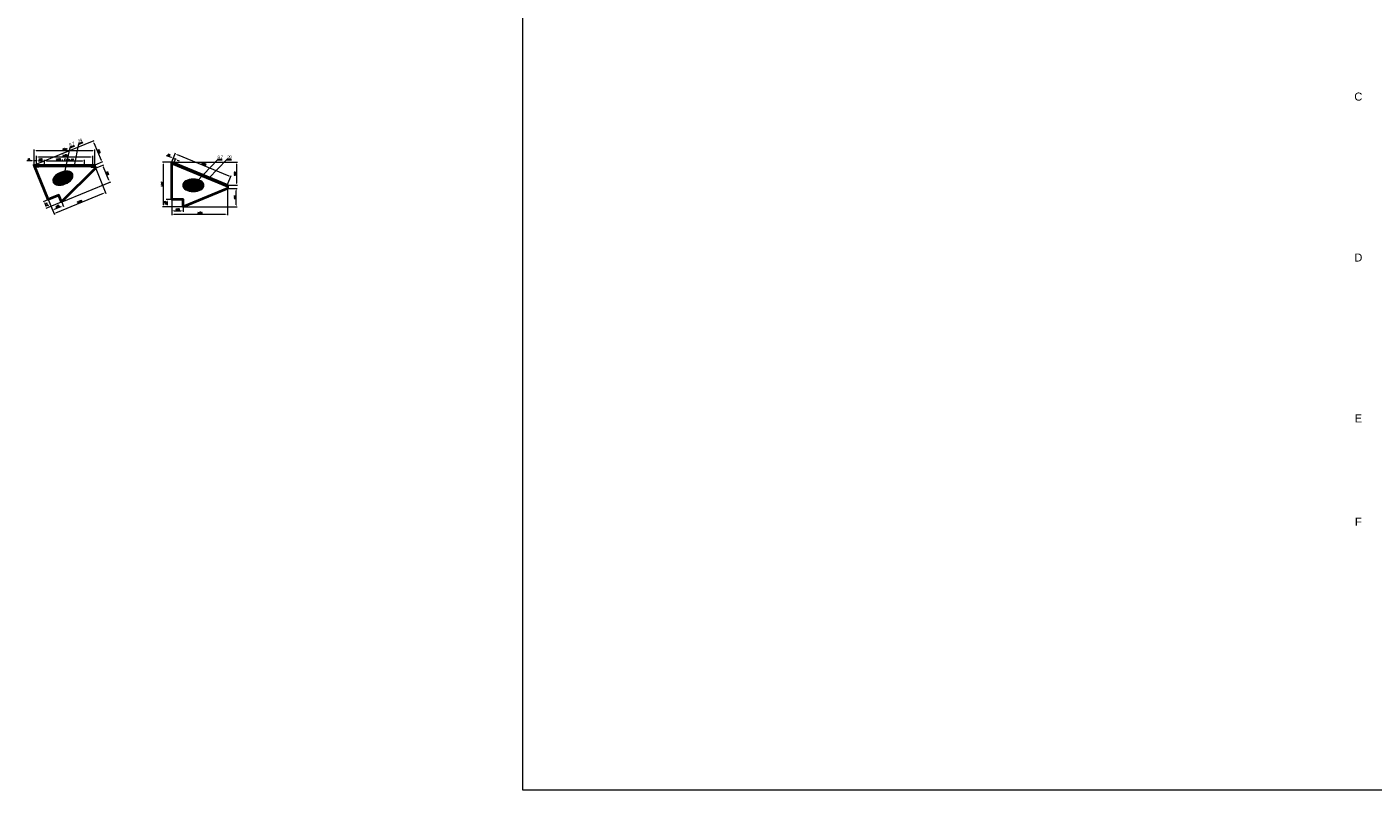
# Model space of a CAD drawing. Header units: millimetres. Extents: x -176817 to 571382, y -58489 to 156123.
# Tile 105 of 256: x -89275 to -55790, y 73879 to 92854. Entities that reach past the tile are written whole.
import ezdxf

# ---------------------------------------------------------------- set-up
doc = ezdxf.new("R2010")
doc.units = ezdxf.units.MM
doc.header["$LTSCALE"] = 0.2
for name, pattern in [('AM_ISO08W050', [18, 12, -1.5, 3, -1.5]), ('AM_ISO08W050x2', [9, 6, -0.75, 1.5, -0.75]), ('DASHDOT', [25.4, 12.7, -6.35, 0, -6.35])]:
    doc.linetypes.add(name, pattern=pattern)
doc.layers.get('Defpoints').update_dxf_attribs({"lineweight": 13})
for name, color, linetype, lineweight in [('-AAA Cienka', 2, 'Continuous', 18), ('-AAA Otw nowe 1', 64, 'DASHDOT', 18), ('-AAA Siatka', 20, 'Continuous', 40), ('-AAA Widok', 2, 'Continuous', 30), ('-AAA Wymiar', 1, 'Continuous', 18), ('AM_7', 4, 'AM_ISO08W050', 13), ('AM_8', 1, 'Continuous', 13), ('SIATKA', 5, 'Continuous', 13)]:
    doc.layers.add(name, color=color, linetype=linetype, lineweight=lineweight)
doc.layers.add('-AAA L-Opis', color=3, linetype='Continuous')
doc.layers.get('-AAA Otw nowe 1').off()
doc.styles.add('Pozycja 2', font='ariali.ttf', dxfattribs={"width": 0.8})
doc.styles.get("Standard").update_dxf_attribs({"font": 'arial.ttf'})
doc.styles.add('WYMIARY', font='ROMANS.shx', dxfattribs={"width": 0.75, "oblique": 15})
doc.dimstyles.new('1 do 20', dxfattribs={"dimscale": 20, "dimtxt": 2, "dimasz": 2.5, "dimexe": 1.25, "dimexo": 0.625, "dimtad": 1, "dimdec": 1, "dimtxsty": 'WYMIARY', "dimcen": 2.5, "dimclrd": 256, "dimclre": 256, "dimclrt": 5, "dimadec": 0, "dimazin": 0, "dimtfac": 1, "dimtdec": 1, "dimtmove": 0, "dimatfit": 3, "dimfxl": 1.25, "dimlwd": -1, "dimlwe": -1, "dimarcsym": 0})
doc.dimstyles.new('1 do 5', dxfattribs={"dimscale": 5, "dimtxt": 2, "dimasz": 2.5, "dimexe": 1.25, "dimexo": 0.625, "dimtad": 1, "dimdec": 0, "dimtxsty": 'WYMIARY', "dimcen": 2.5, "dimclrd": 256, "dimclre": 256, "dimclrt": 2, "dimadec": 0, "dimazin": 0, "dimtfac": 1, "dimtdec": 0, "dimtmove": 0, "dimatfit": 3, "dimfxl": 1.25, "dimlwd": -1, "dimlwe": -1, "dimarcsym": 0})

# ---------------------------------------------------------------- blocks, each defined once
blk = doc.blocks.new('ZNAK SIATKI')
at = {"layer": 'AM_8'}
h = blk.add_hatch(dxfattribs=at)
h.set_pattern_fill('GRATE', color=256, scale=30, angle=90, style=0)
h.set_pattern_definition([(90, (54083.504, -85989.998), (-23.8125, 1e-15), []), (180, (54083.5, -85990), (-1e-14, -95.25), [])])
edge = h.paths.add_edge_path()
edge.add_ellipse((0, 0), major_axis=(-263, 0), ratio=0.591302, start_angle=0, end_angle=360)
at = {"layer": '-AAA Wymiar'}
blk.add_ellipse((0, 0, 0), major_axis=(-263, 0), ratio=0.591302, dxfattribs=at)
blk = doc.blocks.new('*D818')
at = {"layer": '-AAA Wymiar', "transparency": 16777216}
for p, q in [((-88755, 88556), (-88874, 88507)), ((-88832, 88470), (-88803, 88399)), ((-88424, 88500), (-88807, 88343))]:
    blk.add_line(p, q, dxfattribs=at)
for points in [[(-88824, 88473), (-88840, 88467), (-88851, 88516)], [(-88795, 88402), (-88810, 88395), (-88784, 88352)]]:
    blk.add_solid(points, dxfattribs=at)
at = {"layer": 'Defpoints', "color": 0, "transparency": 16777216}
for p in [(-88743, 88561, 0), (-88413, 88505, 0), (-88784, 88352)]:
    blk.add_point(p, dxfattribs=at)
at = {"layer": '-AAA Wymiar', "color": 5, "transparency": 16777216, "insert": (-88787, 88447), "char_height": 40, "attachment_point": 5, "rotation": 292.3053, "style": 'WYMIARY'}
blk.add_mtext('177', dxfattribs=at)
blk = doc.blocks.new('*D819')
at = {"layer": '-AAA Wymiar', "transparency": 16777216}
for p, q in [((-88739, 88549), (-88628, 88280)), ((-88408, 88493), (-88365, 88388)), ((-88592, 88322), (-88421, 88392))]:
    blk.add_line(p, q, dxfattribs=at)
for points in [[(-88424, 88400), (-88418, 88385), (-88375, 88411)], [(-88595, 88330), (-88588, 88315), (-88638, 88303)]]:
    blk.add_solid(points, dxfattribs=at)
at = {"layer": 'Defpoints', "color": 0, "transparency": 16777216}
for p in [(-88743, 88561, 0), (-88413, 88505, 0), (-88375, 88411)]:
    blk.add_point(p, dxfattribs=at)
at = {"layer": '-AAA Wymiar', "color": 5, "transparency": 16777216, "insert": (-88519, 88387), "char_height": 40, "attachment_point": 5, "rotation": 22.3053, "style": 'WYMIARY'}
blk.add_mtext('285', dxfattribs=at)
blk = doc.blocks.new('*D820')
at = {"layer": '-AAA Wymiar', "transparency": 16777216}
for p, q in [((-87564, 89331), (-87311, 88714)), ((-88739, 88549), (-88591, 88188)), ((-88554, 88231), (-87367, 88718))]:
    blk.add_line(p, q, dxfattribs=at)
for points in [[(-87370, 88725), (-87364, 88710), (-87320, 88737)], [(-88557, 88238), (-88551, 88223), (-88600, 88212)]]:
    blk.add_solid(points, dxfattribs=at)
at = {"layer": 'Defpoints', "color": 0, "transparency": 16777216}
for p in [(-87569, 89342, 0), (-88743, 88561, 0), (-87320, 88737)]:
    blk.add_point(p, dxfattribs=at)
at = {"layer": '-AAA Wymiar', "color": 5, "transparency": 16777216, "insert": (-87973, 88504), "char_height": 40, "attachment_point": 5, "rotation": 22.3053, "style": 'WYMIARY'}
blk.add_mtext('1383', dxfattribs=at)
blk = doc.blocks.new('*D821')
at = {"layer": '-AAA Wymiar', "transparency": 16777216}
for p, q in [((-87557, 89347), (-87365, 89426)), ((-87234, 89042), (-87369, 89370)), ((-88401, 88509), (-87192, 89005))]:
    blk.add_line(p, q, dxfattribs=at)
for points in [[(-87361, 89373), (-87376, 89367), (-87388, 89416)], [(-87226, 89045), (-87242, 89039), (-87215, 88996)]]:
    blk.add_solid(points, dxfattribs=at)
at = {"layer": 'Defpoints', "color": 0, "transparency": 16777216}
for p in [(-87388, 89416), (-87569, 89342, 0), (-88413, 88505, 0)]:
    blk.add_point(p, dxfattribs=at)
at = {"layer": '-AAA Wymiar', "color": 5, "transparency": 16777216, "insert": (-87271, 89219), "char_height": 40, "attachment_point": 5, "rotation": 292.3053, "style": 'WYMIARY'}
blk.add_mtext('455', dxfattribs=at)
blk = doc.blocks.new('*D822')
at = {"layer": '-AAA Wymiar', "transparency": 16777216}
for p, q in [((-89085, 89425), (-87606, 90032)), ((-87610, 89976), (-87431, 89541)), ((-87582, 89425), (-87389, 89505))]:
    blk.add_line(p, q, dxfattribs=at)
for points in [[(-87602, 89979), (-87617, 89973), (-87629, 90022)], [(-87424, 89544), (-87439, 89538), (-87412, 89495)]]:
    blk.add_solid(points, dxfattribs=at)
at = {"layer": 'Defpoints', "color": 0, "transparency": 16777216}
for p in [(-89096, 89420, 0), (-87594, 89421, 0), (-87412, 89495)]:
    blk.add_point(p, dxfattribs=at)
at = {"layer": '-AAA Wymiar', "color": 5, "transparency": 16777216, "insert": (-87488, 89765), "char_height": 40, "attachment_point": 5, "rotation": 292.3053, "style": 'WYMIARY'}
blk.add_mtext('570', dxfattribs=at)
blk = doc.blocks.new('*D823')
at = {"layer": '-AAA Wymiar', "transparency": 16777216}
for p, q in [((-89040, 89421), (-89040, 89548)), ((-88990, 89523), (-88890, 89523)), ((-88840, 89421), (-88840, 89548))]:
    blk.add_line(p, q, dxfattribs=at)
for points in [[(-88990, 89532), (-88990, 89515), (-89040, 89523)], [(-88890, 89532), (-88890, 89515), (-88840, 89523)]]:
    blk.add_solid(points, dxfattribs=at)
at = {"layer": 'Defpoints', "color": 0, "transparency": 16777216}
for p in [(-89040, 89409, 0), (-88840, 89523), (-88840, 89409, 0)]:
    blk.add_point(p, dxfattribs=at)
at = {"layer": '-AAA Wymiar', "color": 5, "transparency": 16777216, "insert": (-88940, 89556), "char_height": 40, "attachment_point": 5, "style": 'WYMIARY'}
blk.add_mtext('200', dxfattribs=at)
blk = doc.blocks.new('*D824')
at = {"layer": '-AAA Wymiar', "transparency": 16777216}
for p, q in [((-89146, 89523), (-89275, 89523)), ((-89096, 89433), (-89096, 89548)), ((-89040, 89523), (-89096, 89523)), ((-89040, 89421), (-89040, 89548)), ((-88990, 89523), (-88940, 89523))]:
    blk.add_line(p, q, dxfattribs=at)
for points in [[(-89146, 89532), (-89146, 89515), (-89096, 89523)], [(-88990, 89532), (-88990, 89515), (-89040, 89523)]]:
    blk.add_solid(points, dxfattribs=at)
at = {"layer": 'Defpoints', "color": 0, "transparency": 16777216}
for p in [(-89096, 89523), (-89096, 89420, 0), (-89040, 89409, 0)]:
    blk.add_point(p, dxfattribs=at)
at = {"layer": '-AAA Wymiar', "color": 5, "transparency": 16777216, "insert": (-89236, 89556), "char_height": 40, "attachment_point": 5, "style": 'WYMIARY'}
blk.add_mtext('56', dxfattribs=at)
blk = doc.blocks.new('*D825')
at = {"layer": '-AAA Wymiar', "transparency": 16777216}
for p, q in [((-89096, 89433), (-89096, 89808)), ((-89046, 89783), (-87635, 89783)), ((-87585, 89394), (-87585, 89808))]:
    blk.add_line(p, q, dxfattribs=at)
for points in [[(-89046, 89791), (-89046, 89774), (-89096, 89783)], [(-87635, 89791), (-87635, 89774), (-87585, 89783)]]:
    blk.add_solid(points, dxfattribs=at)
at = {"layer": 'Defpoints', "color": 0, "transparency": 16777216}
for p in [(-87585, 89783), (-89096, 89420, 0), (-87585, 89381, 0)]:
    blk.add_point(p, dxfattribs=at)
at = {"layer": '-AAA Wymiar', "color": 5, "transparency": 16777216, "insert": (-88341, 89815), "char_height": 40, "attachment_point": 5, "style": 'WYMIARY'}
blk.add_mtext('1511', dxfattribs=at)
blk = doc.blocks.new('*D826')
at = {"layer": '-AAA Wymiar', "transparency": 16777216}
for p, q in [((-89040, 89421), (-89040, 89645)), ((-88990, 89620), (-87690, 89620)), ((-87640, 89421), (-87640, 89645))]:
    blk.add_line(p, q, dxfattribs=at)
for points in [[(-88990, 89628), (-88990, 89611), (-89040, 89620)], [(-87690, 89628), (-87690, 89611), (-87640, 89620)]]:
    blk.add_solid(points, dxfattribs=at)
at = {"layer": 'Defpoints', "color": 0, "transparency": 16777216}
for p in [(-89040, 89409, 0), (-87640, 89620), (-87640, 89409, 0)]:
    blk.add_point(p, dxfattribs=at)
at = {"layer": '-AAA Wymiar', "color": 5, "transparency": 16777216, "insert": (-88340, 89652), "char_height": 40, "attachment_point": 5, "style": 'WYMIARY'}
blk.add_mtext('1400', dxfattribs=at)
blk = doc.blocks.new('*D827')
at = {"layer": '-AAA Wymiar', "transparency": 16777216}
for p, q in [((-88840, 89421), (-88840, 89548)), ((-88790, 89523), (-87890, 89523)), ((-87840, 89421), (-87840, 89548))]:
    blk.add_line(p, q, dxfattribs=at)
for points in [[(-88790, 89532), (-88790, 89515), (-88840, 89523)], [(-87890, 89532), (-87890, 89515), (-87840, 89523)]]:
    blk.add_solid(points, dxfattribs=at)
at = {"layer": 'Defpoints', "color": 0, "transparency": 16777216}
for p in [(-88840, 89409, 0), (-87840, 89523), (-87840, 89409, 0)]:
    blk.add_point(p, dxfattribs=at)
at = {"layer": '-AAA Wymiar', "color": 5, "transparency": 16777216, "insert": (-88340, 89556), "char_height": 40, "attachment_point": 5, "style": 'WYMIARY'}
blk.add_mtext('1000 - 6 otw. %%c7', dxfattribs=at)
blk = doc.blocks.new('*D829')
at = {"layer": '-AAA Wymiar', "transparency": 16777216}
for p, q in [((-85686, 88561), (-85814, 88561)), ((-85789, 88511), (-85789, 88433)), ((-85401, 88383), (-85814, 88383))]:
    blk.add_line(p, q, dxfattribs=at)
for points in [[(-85798, 88511), (-85781, 88511), (-85789, 88561)], [(-85798, 88433), (-85781, 88433), (-85789, 88383)]]:
    blk.add_solid(points, dxfattribs=at)
at = {"layer": 'Defpoints', "color": 0, "transparency": 16777216}
for p in [(-85673, 88561, 0), (-85789, 88383), (-85389, 88383, 0)]:
    blk.add_point(p, dxfattribs=at)
at = {"layer": '-AAA Wymiar', "color": 5, "transparency": 16777216, "insert": (-85822, 88472), "char_height": 40, "attachment_point": 5, "rotation": 90, "style": 'WYMIARY'}
blk.add_mtext('177', dxfattribs=at)
blk = doc.blocks.new('*D830')
at = {"layer": '-AAA Wymiar', "transparency": 16777216}
for p, q in [((-85673, 88548), (-85673, 88257)), ((-85623, 88282), (-85439, 88282)), ((-85389, 88371), (-85389, 88257))]:
    blk.add_line(p, q, dxfattribs=at)
for points in [[(-85623, 88291), (-85623, 88274), (-85673, 88282)], [(-85439, 88291), (-85439, 88274), (-85389, 88282)]]:
    blk.add_solid(points, dxfattribs=at)
at = {"layer": 'Defpoints', "color": 0, "transparency": 16777216}
for p in [(-85673, 88561, 0), (-85389, 88383, 0), (-85389, 88282)]:
    blk.add_point(p, dxfattribs=at)
at = {"layer": '-AAA Wymiar', "color": 5, "transparency": 16777216, "insert": (-85531, 88315), "char_height": 40, "attachment_point": 5, "style": 'WYMIARY'}
blk.add_mtext('285', dxfattribs=at)
blk = doc.blocks.new('*D831')
at = {"layer": '-AAA Wymiar', "transparency": 16777216}
for p, q in [((-84290, 88825), (-84290, 88172)), ((-85673, 88548), (-85673, 88172)), ((-85623, 88197), (-84340, 88197))]:
    blk.add_line(p, q, dxfattribs=at)
for points in [[(-85623, 88206), (-85623, 88189), (-85673, 88197)], [(-84340, 88206), (-84340, 88189), (-84290, 88197)]]:
    blk.add_solid(points, dxfattribs=at)
at = {"layer": 'Defpoints', "color": 0, "transparency": 16777216}
for p in [(-84290, 88838, 0), (-85673, 88561, 0), (-84290, 88197)]:
    blk.add_point(p, dxfattribs=at)
at = {"layer": '-AAA Wymiar', "color": 5, "transparency": 16777216, "insert": (-84981, 88230), "char_height": 40, "attachment_point": 5, "style": 'WYMIARY'}
blk.add_mtext('1383', dxfattribs=at)
blk = doc.blocks.new('*D832')
at = {"layer": '-AAA Wymiar', "transparency": 16777216}
for p, q in [((-84277, 88838), (-84042, 88838)), ((-84067, 88433), (-84067, 88788)), ((-85376, 88383), (-84042, 88383))]:
    blk.add_line(p, q, dxfattribs=at)
for points in [[(-84076, 88788), (-84059, 88788), (-84067, 88838)], [(-84076, 88433), (-84059, 88433), (-84067, 88383)]]:
    blk.add_solid(points, dxfattribs=at)
at = {"layer": 'Defpoints', "color": 0, "transparency": 16777216}
for p in [(-84290, 88838, 0), (-84067, 88838), (-85389, 88383, 0)]:
    blk.add_point(p, dxfattribs=at)
at = {"layer": '-AAA Wymiar', "color": 5, "transparency": 16777216, "insert": (-84100, 88611), "char_height": 40, "attachment_point": 5, "rotation": 90, "style": 'WYMIARY'}
blk.add_mtext('455', dxfattribs=at)
blk = doc.blocks.new('*D833')
at = {"layer": '-AAA Wymiar', "transparency": 16777216}
for p, q in [((-85661, 89490), (-84041, 89490)), ((-84066, 89440), (-84066, 88973)), ((-84277, 88923), (-84041, 88923))]:
    blk.add_line(p, q, dxfattribs=at)
for points in [[(-84074, 89440), (-84058, 89440), (-84066, 89490)], [(-84074, 88973), (-84058, 88973), (-84066, 88923)]]:
    blk.add_solid(points, dxfattribs=at)
at = {"layer": 'Defpoints', "color": 0, "transparency": 16777216}
for p in [(-85673, 89490, 0), (-84290, 88923, 0), (-84066, 88923)]:
    blk.add_point(p, dxfattribs=at)
at = {"layer": '-AAA Wymiar', "color": 5, "transparency": 16777216, "insert": (-84098, 89198), "char_height": 40, "attachment_point": 5, "rotation": 90, "style": 'WYMIARY'}
blk.add_mtext('568', dxfattribs=at)
blk = doc.blocks.new('*D828')
at = {"layer": '-AAA Wymiar', "transparency": 16777216}
for p, q in [((-85680, 89604), (-85800, 89653)), ((-85668, 89502), (-85625, 89608)), ((-85582, 89564), (-85634, 89585)), ((-85621, 89470), (-85573, 89587)), ((-85536, 89545), (-85490, 89526))]:
    blk.add_line(p, q, dxfattribs=at)
for points in [[(-85677, 89612), (-85683, 89597), (-85634, 89585)], [(-85533, 89553), (-85539, 89537), (-85582, 89564)]]:
    blk.add_solid(points, dxfattribs=at)
at = {"layer": 'Defpoints', "color": 0, "transparency": 16777216}
for p in [(-85673, 89490, 0), (-85634, 89585), (-85626, 89458, 0)]:
    blk.add_point(p, dxfattribs=at)
at = {"layer": '-AAA Wymiar', "color": 5, "transparency": 16777216, "insert": (-85751, 89668), "char_height": 40, "attachment_point": 5, "rotation": 337.6947, "style": 'WYMIARY'}
blk.add_mtext('56', dxfattribs=at)
blk = doc.blocks.new('*D834')
at = {"layer": '-AAA Wymiar', "transparency": 16777216}
for p, q in [((-85686, 89490), (-85905, 89490)), ((-85880, 88433), (-85880, 89440)), ((-85401, 88383), (-85905, 88383))]:
    blk.add_line(p, q, dxfattribs=at)
for points in [[(-85888, 89440), (-85871, 89440), (-85880, 89490)], [(-85888, 88433), (-85871, 88433), (-85880, 88383)]]:
    blk.add_solid(points, dxfattribs=at)
at = {"layer": 'Defpoints', "color": 0, "transparency": 16777216}
for p in [(-85880, 89490), (-85673, 89490, 0), (-85389, 88383, 0)]:
    blk.add_point(p, dxfattribs=at)
at = {"layer": '-AAA Wymiar', "color": 5, "transparency": 16777216, "insert": (-85912, 88937), "char_height": 40, "attachment_point": 5, "rotation": 90, "style": 'WYMIARY'}
blk.add_mtext('1107', dxfattribs=at)
blk = doc.blocks.new('Pł boczki')
at = {"layer": '-AAA Siatka'}
blk.add_point((1456, -20), dxfattribs=at)
at = {"layer": '-AAA Widok'}
blk.add_lwpolyline([(16, -40), (0, 0), (1495, 0), (1512, -40)], close=True, dxfattribs=at)
for centre, radius in [((56, -20), 6), ((256, -20), 4), ((456, -20), 4), ((656, -20), 4), ((856, -20), 4), ((1056, -20), 4), ((1256, -20), 4), ((1456, -20), 6)]:
    blk.add_circle(centre, radius, dxfattribs=at)
at = {"layer": 'AM_7', "linetype": 'AM_ISO08W050x2'}
for p, q in [((56, -20), (47, -20)), ((56, -20), (56, -12)), ((56, -20), (64, -20)), ((56, -20), (56, -29)), ((256, -20), (247, -20)), ((256, -20), (256, -12)), ((256, -20), (264, -20)), ((256, -20), (256, -29)), ((456, -20), (447, -20)), ((456, -20), (456, -12)), ((456, -20), (464, -20)), ((456, -20), (456, -29)), ((656, -20), (647, -20)), ((656, -20), (656, -12)), ((656, -20), (664, -20)), ((656, -20), (656, -29)), ((856, -20), (847, -20)), ((856, -20), (856, -12)), ((856, -20), (864, -20)), ((856, -20), (856, -29)), ((1056, -20), (1047, -20)), ((1056, -20), (1056, -12)), ((1056, -20), (1064, -20)), ((1056, -20), (1056, -29)), ((1256, -20), (1247, -20)), ((1256, -20), (1256, -12)), ((1256, -20), (1264, -20)), ((1256, -20), (1256, -29)), ((1456, -20), (1447, -20)), ((1456, -20), (1456, -12)), ((1456, -20), (1464, -20)), ((1456, -20), (1456, -29))]:
    blk.add_line(p, q, dxfattribs=at)
blk = doc.blocks.new('*D849')
at = {"layer": '-AAA Wymiar', "transparency": 16777216}
for p, q in [((-85668, 89502), (-85577, 89724)), ((-85540, 89682), (-84250, 89152)), ((-84285, 88934), (-84194, 89156))]:
    blk.add_line(p, q, dxfattribs=at)
for points in [[(-85537, 89689), (-85544, 89674), (-85587, 89701)], [(-84246, 89160), (-84253, 89145), (-84203, 89133)]]:
    blk.add_solid(points, dxfattribs=at)
at = {"layer": 'Defpoints', "color": 0, "transparency": 16777216}
for p in [(-85673, 89490, 0), (-84203, 89133), (-84290, 88923, 0)]:
    blk.add_point(p, dxfattribs=at)
at = {"layer": '-AAA Wymiar', "color": 5, "transparency": 16777216, "insert": (-84883, 89447), "char_height": 40, "attachment_point": 5, "rotation": 337.6947, "style": 'WYMIARY'}
blk.add_mtext('1495', dxfattribs=at)

msp = doc.modelspace()

# ---------------------------------------------------------------- linework, layer by layer
at = {"layer": '-AAA Siatka', "elevation": 0}
msp.add_lwpolyline([(-89096.2048, 89420.4613), (-87600.9719, 89420.4613), (-87568.8581, 89342.1805), (-88412.8632, 88504.5035), (-88480.2247, 88668.7044), (-88743.4184, 88560.5068), (-89096.2048, 89420.4613)], dxfattribs=at)
at = {"layer": '-AAA Widok'}
for p, q in [((-88196.8044, 89858.9228, 0), (-88091.8115, 89901.9949, 0)), ((-84529.4036, 89554.3051, 0), (-84415.9192, 89554.3051, 0))]:
    msp.add_line(p, q, dxfattribs=at)
at = {"layer": '-AAA Wymiar'}
msp.add_lwpolyline([(-76935.9172, 111829.6356), (-13722.9978, 111829.6356), (-13722.9978, 73878.5495), (-76935.9172, 73878.5495)], close=True, dxfattribs=at)
at = {"layer": 'SIATKA', "color": 6, "elevation": 0}
for points in [[(-89084.5588, 89366.4252), (-89111.1268, 89431.1874), (-89003.0481, 89431.2094), (-88976.4801, 89366.4472), (-89084.5588, 89366.4252)], [(-87675.1, 89355.8985), (-87701.6679, 89420.6607), (-87593.5892, 89420.6827), (-87567.0213, 89355.9205), (-87675.1, 89355.8985)]]:
    msp.add_lwpolyline(points, dxfattribs=at)

# ---------------------------------------------------------------- block references
at = {"layer": '-AAA Otw nowe 1', "xscale": -1}
for p, rotation in [((-88380.2819, 89092.616, 0), 202.3053238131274), ((-85135.1853, 88914.975, 0), 180)]:
    msp.add_blockref('ZNAK SIATKI', p, dxfattribs=dict(at, rotation=rotation))
at = {"layer": '-AAA Wymiar'}
msp.add_blockref('Pł boczki', (-89096.2048, 89420.4613, 0), dxfattribs=at)

# ---------------------------------------------------------------- texts
at = {"layer": '-AAA L-Opis', "char_height": 200, "attachment_point": 5}
for s, insert in [('\\A1;C', (-56156.5621, 91120.4453, 0)), ('\\A1;D', (-56156.5621, 87120.4453, 0)), ('\\A1;E', (-56156.5621, 83120.7431, 0)), ('\\A1;F', (-56156.5621, 80552.9453, 0))]:
    msp.add_mtext(s, dxfattribs=dict(at, insert=insert))

# ---------------------------------------------------------------- dimensions: what is measured, and where the dimension line sits
at = {"layer": '-AAA Wymiar'}
for base, p1, p2, picture, middle in [((-89096.2048, 89523.4959), (-89040.3836, 89408.9613, 0), (-89096.2048, 89420.4613, 0), '*D824', (-89235.8489, 89555.9959)), ((-85388.5421, 88282.4487), (-85673.1077, 88560.5068, 0), (-85388.5421, 88383.2344, 0), '*D830', (-85530.8249, 88314.9487))]:
    dim = msp.add_linear_dim(base=base, p1=p1, p2=p2, dimstyle='1 do 20', override={"dimdec": 0}, dxfattribs=at)
    dim.commit()
    dim.dimension.update_dxf_attribs({"geometry": picture, "text_midpoint": middle})
dim = msp.add_linear_dim(base=(-87640.3836, 89619.6085), p1=(-89040.3836, 89408.9613, 0), p2=(-87640.3836, 89408.9613, 0), dimstyle='1 do 20', dxfattribs=at)
dim.commit()
dim.dimension.update_dxf_attribs({"geometry": '*D826', "text_midpoint": (-88340.3836, 89652.1085)})
for base, p1, p2, angle, picture, middle in [((-88840.3836, 89523.4959), (-89040.3836, 89408.9613, 0), (-88840.3836, 89408.9613, 0), 0.00000001, '*D823', (-88940.3836, 89555.9959)), ((-87387.6965, 89416.4999), (-88412.8632, 88504.5035, 0), (-87568.8581, 89342.1805, 0), 112.30532381, '*D821', (-87271.3467, 89218.5143)), ((-85634.0017, 89585.337), (-85625.8281, 89458.186, 0), (-85673.1077, 89490.012, 0), 337.69467619, '*D828', (-85750.8617, 89668.406)), ((-87320.4437, 88736.6439), (-88743.4184, 88560.5068, 0), (-87568.8581, 89342.1805, 0), 22.30532381, '*D820', (-87972.6995, 88504.192)), ((-84067.3359, 88837.8962), (-85388.5421, 88383.2344, 0), (-84289.7564, 88837.8962, 0), 90, '*D832', (-84099.8359, 88610.5653)), ((-88783.7197, 88352.3639), (-88743.4184, 88560.5068, 0), (-88412.8632, 88504.5035, 0), 112.30532381, '*D818', (-88787.2927, 88446.703)), ((-88374.6108, 88411.2591), (-88743.4184, 88560.5068, 0), (-88412.8632, 88504.5035, 0), 22.30532381, '*D819', (-88518.5823, 88387.325)), ((-85789.3924, 88383.2344), (-85673.1077, 88560.5068, 0), (-85388.5421, 88383.2344, 0), 90, '*D829', (-85821.8924, 88471.8706))]:
    dim = msp.add_linear_dim(base=base, p1=p1, p2=p2, angle=angle, dimstyle='1 do 20', override={"dimdec": 0}, dxfattribs=at)
    dim.commit()
    dim.dimension.update_dxf_attribs({"geometry": picture, "text_midpoint": middle})
dim = msp.add_linear_dim(base=(-85879.5445, 89490.012), p1=(-85388.5421, 88383.2344, 0), p2=(-85673.1077, 89490.012, 0), angle=90, dimstyle='1 do 20', override={"dimdec": 0}, dxfattribs=at)
dim.commit()
dim.dimension.update_dxf_attribs({"geometry": '*D834', "text_midpoint": (-85879.5445, 88936.6232), "dimtype": 160})
dim = msp.add_linear_dim(base=(-84289.7564, 88197.3078), p1=(-85673.1077, 88560.5068, 0), p2=(-84289.7564, 88837.8962, 0), dimstyle='1 do 20', override={"dimdec": 0}, dxfattribs=at)
dim.commit()
dim.dimension.update_dxf_attribs({"geometry": '*D831', "text_midpoint": (-84981.4321, 88197.3078), "dimtype": 160})

# ---------------------------------------------------------------- leaders
at = {"layer": '-AAA Cienka'}
for points in [[(-88339.2006, 89205.0107, 0), (-88196.8044, 89858.9228, 0), (-88091.8115, 89901.9949, 0)], [(-85054.5194, 89003.3676, 0), (-84529.4036, 89554.3051, 0), (-84415.9192, 89554.3051, 0)]]:
    msp.add_leader(points, dimstyle='1 do 5', override={"dimasz": 2, "dimgap": 0.625, "dimtad": 0, "dimldrblk": 'Dot'}, dxfattribs=at)

# ---------------------------------------------------------------- next in the draw order: texts
at = {"layer": '-AAA Widok', "insert": (-88182.3865, 89973.2792, 0), "char_height": 80, "width": 113.484404, "attachment_point": 2, "rotation": 22.30532381, "style": 'Pozycja 2', "bg_fill": 3, "box_fill_scale": 1, "bg_fill_color": 256, "bg_fill_transparency": 3936642}
msp.add_mtext('{\\T0.85;9.7}', dxfattribs=at)
at = {"layer": '-AAA Widok', "insert": (-84472.6614, 89654.6325, 0), "char_height": 80, "width": 113.484404, "attachment_point": 2, "style": 'Pozycja 2', "bg_fill": 3, "box_fill_scale": 1, "bg_fill_color": 256, "bg_fill_transparency": 3936642}
msp.add_mtext('{\\T0.85;9.7}', dxfattribs=at)

# ---------------------------------------------------------------- next in the draw order: linework, layer by layer
at = {"layer": '-AAA Siatka', "elevation": 0}
msp.add_lwpolyline([(-85673.1077, 89490.012), (-84289.7564, 88922.5081), (-84289.7564, 88837.8962), (-85388.5421, 88383.2344), (-85388.5421, 88560.7153), (-85673.1077, 88560.5068), (-85673.1077, 89490.012)], dxfattribs=at)
at = {"layer": '-AAA Widok'}
for p, q in [((-87987.9775, 89944.5916, 0), (-87882.9846, 89987.6637, 0)), ((-84303.6874, 89554.3051, 0), (-84190.203, 89554.3051, 0))]:
    msp.add_line(p, q, dxfattribs=at)

# ---------------------------------------------------------------- next in the draw order: dimensions: what is measured, and where the dimension line sits
at = {"layer": '-AAA Wymiar'}
for base, p1, p2, angle, picture, middle in [((-87412.3571, 89495.0312), (-89096.2048, 89420.4613, 0), (-87593.5892, 89420.6827, 0), 112.30532381, '*D822', (-87517.955, 89752.4374)), ((-84065.8341, 88922.5081), (-85673.1077, 89490.012, 0), (-84289.7564, 88922.5081, 0), 90, '*D833', (-84065.8341, 89198.1356))]:
    dim = msp.add_linear_dim(base=base, p1=p1, p2=p2, angle=angle, dimstyle='1 do 20', override={"dimdec": 0}, dxfattribs=at)
    dim.commit()
    dim.dimension.update_dxf_attribs({"geometry": picture, "text_midpoint": middle, "dimtype": 160})
dim = msp.add_linear_dim(base=(-87840.3836, 89523.4959), p1=(-88840.3836, 89408.9613, 0), p2=(-87840.3836, 89408.9613, 0), angle=0.00000001, text='<> - 6 otw. %%c7', dimstyle='1 do 20', override={"dimtmove": 1}, dxfattribs=at)
dim.commit()
dim.dimension.update_dxf_attribs({"geometry": '*D827', "text_midpoint": (-88340.3836, 89555.9959)})

# ---------------------------------------------------------------- next in the draw order: leaders
at = {"layer": '-AAA Cienka'}
for points in [[(-88093.4527, 89399.8733, 0), (-87987.9775, 89944.5916, 0), (-87882.9846, 89987.6637, 0)], [(-84753.2011, 89090.3779, 0), (-84303.6874, 89554.3051, 0), (-84190.203, 89554.3051, 0)]]:
    msp.add_leader(points, dimstyle='1 do 5', override={"dimasz": 2, "dimgap": 0.625, "dimtad": 0, "dimldrblk": 'Dot'}, dxfattribs=at)

# ---------------------------------------------------------------- next in the draw order: texts
at = {"layer": '-AAA Widok', "insert": (-87973.5596, 90058.948, 0), "char_height": 80, "width": 113.484404, "attachment_point": 2, "rotation": 22.30532381, "style": 'Pozycja 2', "bg_fill": 3, "box_fill_scale": 1, "bg_fill_color": 256, "bg_fill_transparency": 3936642}
msp.add_mtext('{\\T0.85;29}', dxfattribs=at)
at = {"layer": '-AAA Widok', "insert": (-84246.9452, 89654.6325, 0), "char_height": 80, "width": 113.484404, "attachment_point": 2, "style": 'Pozycja 2', "bg_fill": 3, "box_fill_scale": 1, "bg_fill_color": 256, "bg_fill_transparency": 3936642}
msp.add_mtext('{\\T0.85;29}', dxfattribs=at)

# ---------------------------------------------------------------- next in the draw order: block references
at = {"layer": '-AAA Wymiar', "rotation": 337.6946761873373}
msp.add_blockref('Pł boczki', (-85673.1077, 89490.012, 0), dxfattribs=at)

# ---------------------------------------------------------------- next in the draw order: dimensions: what is measured, and where the dimension line sits
at = {"layer": '-AAA Wymiar'}
dim = msp.add_linear_dim(base=(-87584.915, 89782.6946), p1=(-89096.2048, 89420.4613, 0), p2=(-87584.915, 89381.3209, 0), dimstyle='1 do 20', override={"dimdec": 0}, dxfattribs=at)
dim.commit()
dim.dimension.update_dxf_attribs({"geometry": '*D825', "text_midpoint": (-88340.5599, 89782.6946), "dimtype": 160})
dim = msp.add_aligned_dim(p1=(-85673.1077, 89490.012, 0), p2=(-84289.7564, 88922.5081, 0), distance=227.799, dimstyle='1 do 20', override={"dimdec": 0}, dxfattribs=at)
dim.commit()
dim.dimension.update_dxf_attribs({"geometry": '*D849', "text_midpoint": (-84882.6376, 89447.0821)})

doc.saveas('drawing.dxf')
